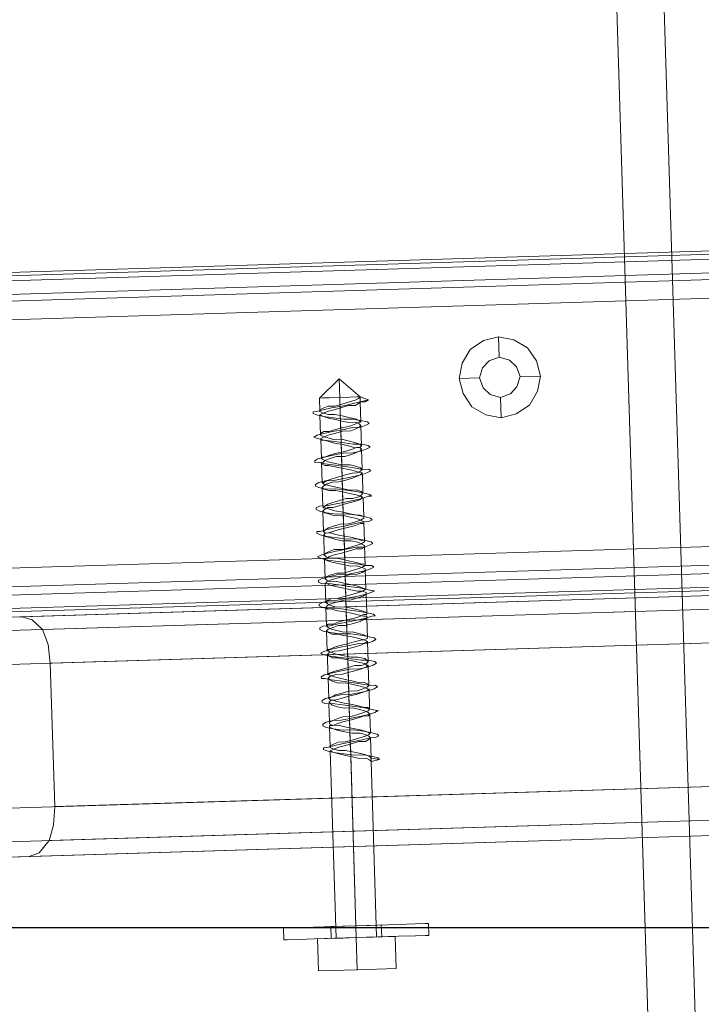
# Model space of a CAD drawing. Extents: x 147111805 to 147230536, y 410950310 to 411028142.
# Tile 31 of 85: x 147160749 to 147160834, y 410975801 to 410975924. Entities that reach past the tile are written whole.
import ezdxf

# ---------------------------------------------------------------- set-up
doc = ezdxf.new("R2010")
doc.units = 0
doc.header["$LTSCALE"] = 100
doc.layers.add('T--A9041--_VERHARDINGEN_Tegels', color=9, linetype='Continuous', transparency=0.3)
doc.layers.add('T--L9071--_TERREINMEUBILAIR_Stoelen', color=1, linetype='Continuous')

# ---------------------------------------------------------------- blocks, each defined once
blk = doc.blocks.new('Picknicktafel 180x160cm')
at = {"layer": 'T--L9071--_TERREINMEUBILAIR_Stoelen', "lineweight": 0}
for p, q in [((1583.63, 1589.12), (1583.63, 0)), ((1601.57, 0), (1601.57, 1589.12)), ((1579.41, 1588.06), (1579.41, 1.06)), ((1605.79, 1588.06), (1605.79, 1.06)), ((1577.51, 3.59), (1577.51, 1585.53)), ((1577.51, 1585.53), (1577.51, 1540.57)), ((1607.48, 1585.53), (1607.48, 1540.57)), ((1607.48, 1585.53), (1607.48, 3.59)), ((1607.48, 1311.32), (1607.48, 1578.77)), ((1607.48, 1578.77), (1607.48, 1311.32)), ((1608.54, 1578.77), (1608.54, 1311.32)), ((1611.28, 1578.77), (1611.28, 1311.32)), ((1613.6, 1311.32), (1613.6, 1578.77)), ((1644.63, 1578.77), (1644.63, 1311.32)), ((1644.63, 1578.77), (1644.63, 1311.32)), ((1647.8, 1578.77), (1647.8, 1311.32)), ((1650.12, 1578.77), (1650.12, 1311.32)), ((1650.55, 1311.32), (1650.55, 1578.77)), ((1607.48, 1329.26), (1607.48, 1560.83)), ((1608.12, 1560.83), (1608.12, 1329.26)), ((1610.23, 1560.83), (1610.23, 1329.26)), ((1613.6, 1329.26), (1613.6, 1560.83)), ((1613.6, 1560.83), (1613.6, 1329.26)), ((1644.63, 1329.26), (1644.63, 1560.83)), ((1646.96, 1560.83), (1646.96, 1329.26)), ((1649.49, 1560.83), (1649.49, 1329.26)), ((1650.55, 1329.26), (1650.55, 1560.83)), ((1650.55, 1560.83), (1650.55, 1329.26)), ((1577.51, 1540.57), (1577.51, 48.55)), ((1577.93, 1539.3), (1577.51, 1540.57)), ((1607.48, 1540.57), (1607.06, 1539.3)), ((1607.48, 1540.57), (1607.48, 48.55)), ((1579.41, 1538.03), (1577.93, 1539.3)), ((1607.06, 1539.3), (1605.79, 1538.03)), ((1581.31, 1537.4), (1579.41, 1538.03)), ((1579.41, 1538.03), (1579.41, 51.08)), ((1583.63, 1537.19), (1581.31, 1537.4)), ((1583.63, 1537.19), (1583.63, 52.14)), ((1601.57, 1537.19), (1583.63, 1537.19)), ((1603.89, 1537.4), (1601.57, 1537.19)), ((1601.57, 1537.19), (1601.57, 52.14)), ((1605.79, 1538.03), (1603.89, 1537.4)), ((1605.79, 1538.03), (1605.79, 51.08)), ((1566.11, 1508.69), (1566.11, 1509.11)), ((1566.11, 1509.11), (1566.11, 1508.69)), ((1567.59, 1509.11), (1566.11, 1509.11)), ((1567.59, 1508.69), (1567.59, 1509.11)), ((1567.59, 1509.11), (1567.59, 1508.69)), ((1566.11, 1507.21), (1566.11, 1508.69)), ((1566.11, 1508.69), (1566.11, 1507.21)), ((1567.59, 1507.21), (1567.59, 1508.69)), ((1567.59, 1508.69), (1567.59, 1507.21)), ((1566.11, 1505.31), (1566.11, 1507.21)), ((1566.11, 1507.21), (1566.11, 1505.31)), ((1567.59, 1505.31), (1567.59, 1507.21)), ((1567.59, 1507.21), (1567.59, 1505.31)), ((1566.11, 1502.78), (1566.11, 1505.31)), ((1566.11, 1505.31), (1566.11, 1502.78)), ((1567.59, 1502.78), (1567.59, 1505.31)), ((1567.59, 1505.31), (1567.59, 1502.78)), ((1562.1, 1500.04), (1562.1, 1504.89)), ((1566.11, 1504.89), (1562.1, 1504.89)), ((1562.1, 1504.89), (1562.1, 1500.04)), ((1566.11, 1504.89), (1562.1, 1504.89)), ((1566.11, 1500.04), (1566.11, 1504.89)), ((1566.11, 1504.89), (1566.11, 1500.04)), ((1566.11, 1502.78), (1566.11, 1503.2)), ((1566.11, 1503.2), (1566.11, 1502.78)), ((1567.59, 1503.2), (1566.11, 1503.2)), ((1566.11, 1500.04), (1566.11, 1502.78)), ((1566.11, 1502.78), (1566.11, 1500.04)), ((1566.11, 1501.72), (1566.11, 1502.78)), ((1566.11, 1502.78), (1566.11, 1501.72)), ((1566.11, 1502.57), (1566.11, 1502.15)), ((1566.11, 1502.15), (1566.11, 1502.57)), ((1566.11, 1502.57), (1566.11, 1502.57)), ((1566.11, 1502.57), (1589.54, 1502.57)), ((1567.59, 1503.2), (1567.59, 1502.78)), ((1567.59, 1502.78), (1567.59, 1503.2)), ((1567.59, 1503.2), (1567.59, 1503.2)), ((1567.59, 1502.78), (1567.59, 1501.72)), ((1567.59, 1501.72), (1567.59, 1502.78)), ((1567.59, 1500.04), (1567.59, 1502.78)), ((1567.59, 1502.78), (1567.59, 1500.04)), ((1589.54, 1502.99), (1589.33, 1502.15)), ((1589.54, 1502.57), (1589.33, 1502.15)), ((1589.75, 1503.41), (1589.54, 1502.99)), ((1589.75, 1502.15), (1589.54, 1502.57)), ((1589.96, 1503.41), (1589.75, 1503.41)), ((1589.75, 1502.15), (1589.96, 1502.57)), ((1589.96, 1502.99), (1589.96, 1503.41)), ((1590.17, 1502.15), (1589.96, 1502.99)), ((1589.96, 1502.57), (1590.17, 1502.57)), ((1590.17, 1502.57), (1590.38, 1502.15)), ((1590.17, 1502.57), (1592.49, 1502.57)), ((1592.49, 1502.99), (1592.28, 1502.15)), ((1592.49, 1502.57), (1592.28, 1502.15)), ((1592.71, 1503.41), (1592.49, 1502.99)), ((1592.71, 1502.57), (1592.49, 1502.57)), ((1592.92, 1503.41), (1592.71, 1503.41)), ((1592.71, 1502.15), (1592.71, 1502.57)), ((1592.71, 1502.15), (1592.92, 1502.57)), ((1593.13, 1502.99), (1592.92, 1503.41)), ((1592.92, 1502.57), (1593.13, 1502.57)), ((1593.34, 1502.15), (1593.13, 1502.99)), ((1593.13, 1502.57), (1593.34, 1502.15)), ((1593.13, 1502.57), (1595.45, 1502.57)), ((1595.66, 1503.41), (1595.45, 1502.99)), ((1595.45, 1502.99), (1595.45, 1502.15)), ((1595.66, 1502.57), (1595.45, 1502.36)), ((1595.87, 1503.41), (1595.66, 1503.41)), ((1595.87, 1502.15), (1595.66, 1502.57)), ((1596.08, 1502.99), (1595.87, 1503.41)), ((1595.87, 1502.36), (1596.08, 1502.57)), ((1596.29, 1502.15), (1596.08, 1502.99)), ((1596.08, 1502.57), (1596.29, 1502.15)), ((1596.08, 1502.57), (1598.62, 1502.57)), ((1598.62, 1502.99), (1598.41, 1502.15)), ((1598.62, 1502.57), (1598.41, 1502.36)), ((1598.83, 1503.41), (1598.62, 1503.41)), ((1598.62, 1503.41), (1598.62, 1502.99)), ((1598.83, 1502.36), (1598.62, 1502.57)), ((1599.04, 1502.99), (1598.83, 1503.41)), ((1599.25, 1502.15), (1599.04, 1502.99)), ((1599.04, 1502.36), (1599.04, 1502.57)), ((1599.04, 1502.57), (1599.25, 1502.36)), ((1599.04, 1502.57), (1601.57, 1502.57)), ((1601.57, 1502.99), (1601.36, 1502.15)), ((1601.57, 1502.57), (1601.36, 1502.36)), ((1601.78, 1503.41), (1601.57, 1502.99)), ((1601.78, 1502.36), (1601.57, 1502.57)), ((1601.99, 1502.99), (1601.78, 1503.41)), ((1602.2, 1502.15), (1601.99, 1502.99)), ((1601.99, 1502.36), (1602.2, 1502.57)), ((1601.99, 1502.57), (1604.53, 1502.57)), ((1602.2, 1502.57), (1602.2, 1502.36)), ((1604.53, 1502.99), (1604.32, 1502.15)), ((1604.53, 1502.57), (1604.32, 1502.36)), ((1604.74, 1503.41), (1604.53, 1502.99)), ((1604.74, 1502.36), (1604.53, 1502.57)), ((1604.95, 1503.41), (1604.74, 1503.41)), ((1605.16, 1502.99), (1604.95, 1503.41)), ((1604.95, 1502.36), (1605.16, 1502.57)), ((1605.16, 1502.15), (1605.16, 1502.99)), ((1605.16, 1502.57), (1605.37, 1502.36)), ((1605.16, 1502.57), (1607.48, 1502.57)), ((1607.48, 1502.99), (1607.27, 1502.15)), ((1607.48, 1502.57), (1607.27, 1502.36)), ((1607.69, 1503.41), (1607.48, 1502.99)), ((1607.69, 1502.36), (1607.48, 1502.57)), ((1607.9, 1503.41), (1607.69, 1503.41)), ((1608.12, 1502.99), (1607.9, 1503.41)), ((1607.9, 1502.36), (1608.12, 1502.57)), ((1608.33, 1502.15), (1608.12, 1502.99)), ((1608.12, 1502.57), (1608.33, 1502.36)), ((1608.12, 1502.57), (1610.44, 1502.57)), ((1610.65, 1503.41), (1610.44, 1502.99)), ((1610.44, 1502.99), (1610.44, 1502.15)), ((1610.65, 1502.36), (1610.44, 1502.57)), ((1610.44, 1502.57), (1610.44, 1502.36)), ((1610.86, 1503.41), (1610.65, 1503.41)), ((1611.07, 1502.99), (1610.86, 1503.41)), ((1610.86, 1502.36), (1611.07, 1502.57)), ((1611.28, 1502.15), (1611.07, 1502.99)), ((1611.07, 1502.57), (1611.28, 1502.36)), ((1611.07, 1502.57), (1613.6, 1502.57)), ((1613.6, 1502.99), (1613.39, 1502.15)), ((1613.6, 1502.57), (1613.39, 1502.36)), ((1613.81, 1503.41), (1613.6, 1502.99)), ((1613.6, 1502.36), (1613.6, 1502.57)), ((1614.03, 1502.99), (1613.81, 1503.41)), ((1613.81, 1502.36), (1614.03, 1502.57)), ((1614.24, 1502.15), (1614.03, 1502.99)), ((1614.03, 1502.57), (1614.24, 1502.36)), ((1614.03, 1502.57), (1616.56, 1502.57)), ((1616.56, 1502.99), (1616.35, 1502.15)), ((1616.56, 1502.57), (1616.35, 1502.36)), ((1616.77, 1503.41), (1616.56, 1502.99)), ((1616.77, 1502.36), (1616.56, 1502.57)), ((1616.98, 1503.41), (1616.77, 1503.41)), ((1616.77, 1502.36), (1616.98, 1502.57)), ((1616.98, 1502.99), (1616.98, 1503.41)), ((1617.19, 1502.15), (1616.98, 1502.99)), ((1616.98, 1502.57), (1617.19, 1502.36)), ((1616.98, 1502.57), (1619.51, 1502.57)), ((1619.51, 1502.99), (1619.3, 1502.15)), ((1619.51, 1502.57), (1619.3, 1502.36)), ((1619.73, 1503.41), (1619.51, 1502.99)), ((1619.73, 1502.36), (1619.51, 1502.57)), ((1619.94, 1503.41), (1619.73, 1503.41)), ((1620.15, 1502.99), (1619.94, 1503.41)), ((1619.94, 1502.36), (1619.94, 1502.57)), ((1619.94, 1502.57), (1620.15, 1502.36)), ((1620.15, 1502.15), (1620.15, 1502.99)), ((1620.15, 1502.57), (1622.47, 1502.57)), ((1622.47, 1502.99), (1622.26, 1502.15)), ((1622.47, 1502.57), (1622.26, 1502.36)), ((1622.68, 1503.41), (1622.47, 1502.99)), ((1622.68, 1502.36), (1622.47, 1502.57)), ((1622.89, 1503.41), (1622.68, 1503.41)), ((1623.1, 1502.99), (1622.89, 1503.41)), ((1622.89, 1502.36), (1623.1, 1502.57)), ((1623.31, 1502.15), (1623.1, 1502.99)), ((1623.1, 1502.57), (1623.1, 1502.36)), ((1623.1, 1502.57), (1625.64, 1502.57)), ((1625.43, 1502.57), (1625.21, 1502.15)), ((1625.64, 1502.99), (1625.43, 1502.15)), ((1625.64, 1502.36), (1625.43, 1502.57)), ((1625.85, 1503.41), (1625.64, 1503.41)), ((1625.64, 1503.41), (1625.64, 1502.99)), ((1626.06, 1502.99), (1625.85, 1503.41)), ((1625.85, 1502.15), (1626.06, 1502.57)), ((1626.27, 1502.15), (1626.06, 1502.99)), ((1626.06, 1502.57), (1626.27, 1502.36)), ((1626.06, 1502.57), (1628.59, 1502.57)), ((1628.59, 1502.99), (1628.38, 1502.15)), ((1628.59, 1502.57), (1628.38, 1502.57)), ((1628.38, 1502.57), (1628.38, 1502.15)), ((1628.8, 1503.41), (1628.59, 1502.99)), ((1628.8, 1502.15), (1628.59, 1502.57)), ((1629.01, 1502.99), (1628.8, 1503.41)), ((1628.8, 1502.15), (1629.01, 1502.57)), ((1629.22, 1502.15), (1629.01, 1502.99)), ((1629.01, 1502.57), (1629.22, 1502.57)), ((1629.01, 1502.57), (1631.55, 1502.57)), ((1629.22, 1502.57), (1629.44, 1502.15)), ((1631.55, 1502.99), (1631.34, 1502.15)), ((1631.55, 1502.57), (1631.34, 1502.15)), ((1631.76, 1503.41), (1631.55, 1502.99)), ((1631.76, 1502.15), (1631.55, 1502.57)), ((1631.97, 1503.41), (1631.76, 1503.41)), ((1631.76, 1502.15), (1631.97, 1502.57)), ((1631.97, 1502.99), (1631.97, 1503.41)), ((1632.18, 1502.15), (1631.97, 1502.99)), ((1631.97, 1502.57), (1632.18, 1502.57)), ((1631.97, 1502.57), (1633.66, 1502.57)), ((1632.18, 1502.57), (1632.39, 1502.15)), ((1633.66, 1502.57), (1633.66, 1502.15)), ((1633.66, 1502.15), (1633.66, 1502.57)), ((1633.66, 1502.57), (1633.66, 1502.57)), ((1635.98, 1500.04), (1633.66, 1502.57)), ((1566.11, 1502.15), (1566.11, 1501.3)), ((1566.11, 1501.3), (1566.11, 1502.15)), ((1566.11, 1500.04), (1566.11, 1501.72)), ((1566.11, 1501.72), (1566.11, 1500.04)), ((1567.59, 1501.72), (1567.59, 1500.04)), ((1567.59, 1500.04), (1567.59, 1501.72)), ((1589.12, 1501.51), (1588.91, 1500.67)), ((1589.33, 1502.15), (1589.12, 1500.88)), ((1589.33, 1502.15), (1589.12, 1501.51)), ((1589.54, 1501.51), (1589.75, 1502.15)), ((1589.54, 1500.67), (1589.54, 1501.51)), ((1589.96, 1501.51), (1589.75, 1502.15)), ((1590.17, 1500.67), (1589.96, 1501.51)), ((1590.38, 1501.09), (1590.17, 1502.15)), ((1590.38, 1502.15), (1590.59, 1501.51)), ((1590.59, 1501.51), (1590.59, 1500.67)), ((1592.07, 1501.51), (1591.86, 1500.67)), ((1592.28, 1502.15), (1592.07, 1500.88)), ((1592.28, 1502.15), (1592.07, 1501.51)), ((1592.49, 1500.67), (1592.71, 1501.51)), ((1592.92, 1501.51), (1592.71, 1502.15)), ((1592.71, 1501.51), (1592.71, 1502.15)), ((1593.13, 1500.88), (1592.92, 1501.51)), ((1593.34, 1501.09), (1593.34, 1502.15)), ((1593.34, 1502.15), (1593.55, 1501.51)), ((1593.55, 1501.51), (1593.76, 1500.88)), ((1595.03, 1501.51), (1594.82, 1500.67)), ((1595.24, 1502.15), (1595.03, 1501.51)), ((1595.45, 1502.36), (1595.24, 1502.15)), ((1595.45, 1502.15), (1595.24, 1500.88)), ((1595.45, 1500.67), (1595.66, 1501.51)), ((1595.66, 1501.51), (1595.87, 1502.15)), ((1595.87, 1502.15), (1595.87, 1502.36)), ((1595.87, 1501.72), (1595.87, 1502.15)), ((1596.08, 1500.88), (1595.87, 1501.72)), ((1596.51, 1501.09), (1596.29, 1502.15)), ((1596.29, 1502.15), (1596.51, 1501.72)), ((1596.51, 1501.72), (1596.72, 1500.88)), ((1598.19, 1501.94), (1597.98, 1501.3)), ((1598.41, 1502.36), (1598.19, 1501.94)), ((1598.41, 1502.15), (1598.19, 1500.88)), ((1598.62, 1501.3), (1598.83, 1501.94)), ((1599.04, 1501.72), (1598.83, 1502.36)), ((1598.83, 1501.94), (1599.04, 1502.36)), ((1599.04, 1500.88), (1599.04, 1501.72)), ((1599.25, 1502.36), (1599.46, 1501.72)), ((1599.46, 1501.09), (1599.25, 1502.15)), ((1599.46, 1501.72), (1599.67, 1500.88)), ((1601.36, 1502.36), (1601.15, 1501.94)), ((1601.36, 1502.15), (1601.15, 1500.88)), ((1601.15, 1501.94), (1601.15, 1501.3)), ((1601.57, 1501.3), (1601.78, 1501.94)), ((1601.99, 1501.72), (1601.78, 1502.36)), ((1601.78, 1501.94), (1601.99, 1502.36)), ((1601.99, 1501.09), (1601.99, 1501.72)), ((1602.2, 1502.36), (1602.42, 1501.72)), ((1602.42, 1501.09), (1602.2, 1502.15)), ((1602.42, 1501.72), (1602.63, 1501.09)), ((1604.32, 1502.36), (1604.1, 1501.94)), ((1604.32, 1502.15), (1604.1, 1500.88)), ((1604.1, 1501.94), (1604.1, 1501.3)), ((1604.53, 1501.3), (1604.74, 1501.94)), ((1604.95, 1501.72), (1604.74, 1502.36)), ((1604.74, 1501.94), (1604.95, 1502.36)), ((1605.16, 1501.09), (1604.95, 1501.72)), ((1605.37, 1501.09), (1605.16, 1502.15)), ((1605.37, 1502.36), (1605.37, 1501.72)), ((1605.37, 1501.72), (1605.58, 1501.09)), ((1607.27, 1501.94), (1607.06, 1501.3)), ((1607.27, 1502.36), (1607.27, 1501.94)), ((1607.27, 1502.15), (1607.27, 1500.88)), ((1607.48, 1501.3), (1607.69, 1501.94)), ((1607.9, 1501.94), (1607.69, 1502.36)), ((1607.69, 1501.94), (1607.9, 1502.36)), ((1608.12, 1501.09), (1607.9, 1501.94)), ((1608.33, 1502.36), (1608.54, 1501.94)), ((1608.33, 1501.09), (1608.33, 1502.15)), ((1608.54, 1501.94), (1608.54, 1501.09)), ((1610.23, 1501.94), (1610.02, 1501.09)), ((1610.44, 1502.36), (1610.23, 1501.94)), ((1610.44, 1502.15), (1610.23, 1500.88)), ((1610.86, 1501.94), (1610.65, 1502.36)), ((1610.65, 1501.94), (1610.86, 1502.36)), ((1610.65, 1501.09), (1610.65, 1501.94)), ((1611.07, 1501.09), (1610.86, 1501.94)), ((1611.28, 1502.36), (1611.49, 1501.94)), ((1611.49, 1501.09), (1611.28, 1502.15)), ((1611.49, 1501.94), (1611.7, 1501.09)), ((1613.18, 1501.94), (1612.97, 1501.09)), ((1613.39, 1502.36), (1613.18, 1501.94)), ((1613.39, 1502.15), (1613.18, 1500.88)), ((1613.81, 1501.94), (1613.6, 1502.36)), ((1613.6, 1501.94), (1613.81, 1502.36)), ((1613.6, 1501.09), (1613.6, 1501.94)), ((1614.03, 1501.3), (1613.81, 1501.94)), ((1614.24, 1502.36), (1614.45, 1501.94)), ((1614.45, 1501.09), (1614.24, 1502.15)), ((1614.45, 1501.94), (1614.66, 1501.3)), ((1616.14, 1501.72), (1615.93, 1501.09)), ((1616.35, 1502.36), (1616.14, 1501.72)), ((1616.35, 1502.15), (1616.14, 1500.88)), ((1616.56, 1501.09), (1616.77, 1501.72)), ((1616.77, 1501.94), (1616.77, 1502.36)), ((1616.77, 1501.72), (1616.77, 1502.36)), ((1616.98, 1501.3), (1616.77, 1501.94)), ((1617.19, 1502.36), (1617.4, 1501.94)), ((1617.4, 1501.09), (1617.19, 1502.15)), ((1617.4, 1501.94), (1617.61, 1501.3)), ((1619.09, 1501.72), (1618.88, 1501.09)), ((1619.3, 1502.36), (1619.09, 1501.72)), ((1619.3, 1502.15), (1619.09, 1500.88)), ((1619.51, 1501.09), (1619.73, 1501.72)), ((1619.94, 1501.94), (1619.73, 1502.36)), ((1619.73, 1501.72), (1619.94, 1502.36)), ((1619.94, 1501.3), (1619.94, 1501.94)), ((1620.15, 1502.36), (1620.36, 1501.94)), ((1620.36, 1501.09), (1620.15, 1502.15)), ((1620.36, 1501.94), (1620.57, 1501.3)), ((1622.26, 1502.36), (1622.05, 1501.72)), ((1622.05, 1501.72), (1622.05, 1500.88)), ((1622.26, 1502.15), (1622.26, 1500.88)), ((1622.47, 1500.88), (1622.68, 1501.72)), ((1622.89, 1501.94), (1622.68, 1502.36)), ((1622.68, 1501.72), (1622.89, 1502.36)), ((1623.1, 1501.3), (1622.89, 1501.94)), ((1623.1, 1502.36), (1623.31, 1501.94)), ((1623.31, 1501.09), (1623.31, 1502.15)), ((1623.31, 1501.94), (1623.53, 1501.3)), ((1625.21, 1501.72), (1625, 1500.88)), ((1625.43, 1502.15), (1625.21, 1500.88)), ((1625.21, 1502.15), (1625.21, 1501.72)), ((1625.43, 1500.88), (1625.64, 1501.72)), ((1625.85, 1502.15), (1625.64, 1502.36)), ((1625.64, 1501.72), (1625.85, 1502.15)), ((1626.06, 1501.51), (1625.85, 1502.15)), ((1626.27, 1500.67), (1626.06, 1501.51)), ((1626.27, 1502.36), (1626.27, 1502.15)), ((1626.48, 1501.09), (1626.27, 1502.15)), ((1626.27, 1502.15), (1626.48, 1501.51)), ((1626.48, 1501.51), (1626.69, 1500.67)), ((1628.17, 1501.51), (1627.96, 1500.88)), ((1628.38, 1502.15), (1628.17, 1500.88)), ((1628.38, 1502.15), (1628.17, 1501.51)), ((1628.38, 1500.88), (1628.59, 1501.51)), ((1628.59, 1501.51), (1628.8, 1502.15)), ((1629.01, 1501.51), (1628.8, 1502.15)), ((1629.22, 1500.67), (1629.01, 1501.51)), ((1629.44, 1501.09), (1629.22, 1502.15)), ((1629.44, 1502.15), (1629.44, 1501.51)), ((1629.44, 1501.51), (1629.65, 1500.67)), ((1631.12, 1501.51), (1630.91, 1500.67)), ((1631.34, 1502.15), (1631.12, 1500.88)), ((1631.34, 1502.15), (1631.12, 1501.51)), ((1631.55, 1501.51), (1631.76, 1502.15)), ((1631.55, 1500.67), (1631.55, 1501.51)), ((1631.97, 1501.51), (1631.76, 1502.15)), ((1632.18, 1500.67), (1631.97, 1501.51)), ((1632.39, 1501.09), (1632.18, 1502.15)), ((1632.39, 1502.15), (1632.6, 1501.51)), ((1632.6, 1501.51), (1632.6, 1500.67)), ((1633.66, 1502.15), (1633.66, 1501.3)), ((1633.66, 1501.3), (1633.66, 1502.15)), ((1566.11, 1501.3), (1566.11, 1500.04)), ((1566.11, 1500.04), (1566.11, 1501.3)), ((1588.91, 1500.67), (1588.69, 1499.82)), ((1589.12, 1500.88), (1588.91, 1499.61)), ((1589.33, 1499.82), (1589.54, 1500.67)), ((1590.38, 1499.82), (1590.17, 1500.67)), ((1590.59, 1499.82), (1590.38, 1501.09)), ((1590.59, 1500.67), (1590.81, 1499.82)), ((1591.86, 1500.67), (1591.65, 1499.82)), ((1592.07, 1500.88), (1592.07, 1499.61)), ((1592.28, 1499.82), (1592.49, 1500.67)), ((1593.34, 1499.82), (1593.13, 1500.88)), ((1593.55, 1499.82), (1593.34, 1501.09)), ((1593.76, 1500.88), (1593.76, 1499.82)), ((1594.82, 1500.67), (1594.82, 1499.61)), ((1595.24, 1500.88), (1595.03, 1499.61)), ((1595.24, 1499.61), (1595.45, 1500.67)), ((1596.29, 1500.04), (1596.08, 1500.88)), ((1596.51, 1499.82), (1596.51, 1501.09)), ((1596.72, 1500.88), (1596.93, 1500.04)), ((1597.98, 1500.46), (1597.77, 1499.61)), ((1597.98, 1501.3), (1597.98, 1500.46)), ((1598.19, 1500.88), (1597.98, 1499.61)), ((1598.19, 1499.61), (1598.41, 1500.46)), ((1598.41, 1500.46), (1598.62, 1501.3)), ((1599.25, 1500.04), (1599.04, 1500.88)), ((1599.67, 1499.82), (1599.46, 1501.09)), ((1599.67, 1500.88), (1599.88, 1500.04)), ((1600.94, 1500.46), (1600.73, 1499.61)), ((1601.15, 1501.3), (1600.94, 1500.46)), ((1601.15, 1500.88), (1600.94, 1499.61)), ((1601.15, 1499.61), (1601.36, 1500.46)), ((1601.36, 1500.46), (1601.57, 1501.3)), ((1602.2, 1500.04), (1601.99, 1501.09)), ((1602.63, 1499.82), (1602.42, 1501.09)), ((1602.63, 1501.09), (1602.84, 1500.04)), ((1603.89, 1500.46), (1603.68, 1499.4)), ((1604.1, 1501.3), (1603.89, 1500.46)), ((1604.1, 1500.88), (1604.1, 1499.61)), ((1604.32, 1500.46), (1604.53, 1501.3)), ((1604.32, 1499.4), (1604.32, 1500.46)), ((1605.16, 1500.25), (1605.16, 1501.09)), ((1605.37, 1499.19), (1605.16, 1500.25)), ((1605.58, 1499.82), (1605.37, 1501.09)), ((1605.58, 1501.09), (1605.79, 1500.25)), ((1605.79, 1500.25), (1606, 1499.19)), ((1606.85, 1500.25), (1606.64, 1499.4)), ((1607.06, 1501.3), (1606.85, 1500.25)), ((1607.27, 1500.88), (1607.06, 1499.61)), ((1607.27, 1499.4), (1607.48, 1500.25)), ((1607.48, 1500.25), (1607.48, 1501.3)), ((1608.33, 1500.25), (1608.12, 1501.09)), ((1608.54, 1499.82), (1608.33, 1501.09)), ((1608.33, 1499.4), (1608.33, 1500.25)), ((1608.54, 1501.09), (1608.75, 1500.25)), ((1608.75, 1500.25), (1608.96, 1499.4)), ((1609.8, 1500.25), (1609.59, 1499.4)), ((1610.02, 1501.09), (1609.8, 1500.25)), ((1610.23, 1500.88), (1610.02, 1499.61)), ((1610.23, 1499.4), (1610.44, 1500.25)), ((1610.44, 1500.25), (1610.65, 1501.09)), ((1611.28, 1500.25), (1611.07, 1501.09)), ((1611.49, 1499.4), (1611.28, 1500.25)), ((1611.49, 1499.82), (1611.49, 1501.09)), ((1611.7, 1501.09), (1611.7, 1500.25)), ((1611.7, 1500.25), (1611.92, 1499.4)), ((1612.76, 1500.25), (1612.55, 1499.4)), ((1612.97, 1501.09), (1612.76, 1500.25)), ((1613.18, 1500.88), (1612.97, 1499.61)), ((1613.18, 1499.4), (1613.39, 1500.25)), ((1613.39, 1500.25), (1613.6, 1501.09)), ((1614.24, 1500.25), (1614.03, 1501.3)), ((1614.45, 1499.4), (1614.24, 1500.25)), ((1614.66, 1499.82), (1614.45, 1501.09)), ((1614.66, 1501.3), (1614.66, 1500.25)), ((1614.66, 1500.25), (1614.87, 1499.4)), ((1615.93, 1501.09), (1615.71, 1500.25)), ((1615.71, 1500.25), (1615.71, 1499.19)), ((1616.14, 1500.88), (1615.93, 1499.61)), ((1616.14, 1499.19), (1616.35, 1500.25)), ((1616.35, 1500.25), (1616.56, 1501.09)), ((1617.19, 1500.46), (1616.98, 1501.3)), ((1617.4, 1499.4), (1617.19, 1500.46)), ((1617.61, 1499.82), (1617.4, 1501.09)), ((1617.61, 1501.3), (1617.83, 1500.46)), ((1617.83, 1500.46), (1617.83, 1499.4)), ((1618.88, 1501.09), (1618.88, 1500.04)), ((1619.09, 1500.88), (1619.09, 1499.61)), ((1619.3, 1500.04), (1619.51, 1501.09)), ((1620.15, 1500.46), (1619.94, 1501.3)), ((1620.36, 1499.61), (1620.15, 1500.46)), ((1620.57, 1499.82), (1620.36, 1501.09)), ((1620.57, 1501.3), (1620.78, 1500.46)), ((1620.78, 1500.46), (1620.99, 1499.61)), ((1622.05, 1500.88), (1621.84, 1500.04)), ((1622.26, 1500.88), (1622.05, 1499.61)), ((1622.26, 1500.04), (1622.47, 1500.88)), ((1623.1, 1500.46), (1623.1, 1501.3)), ((1623.31, 1499.61), (1623.1, 1500.46)), ((1623.53, 1499.82), (1623.31, 1501.09)), ((1623.53, 1501.3), (1623.74, 1500.46)), ((1623.74, 1500.46), (1623.95, 1499.61)), ((1625, 1500.88), (1624.79, 1500.04)), ((1625.21, 1500.88), (1625, 1499.61)), ((1625.21, 1500.04), (1625.43, 1500.88)), ((1626.27, 1499.61), (1626.27, 1500.67)), ((1626.69, 1499.82), (1626.48, 1501.09)), ((1626.69, 1500.67), (1626.9, 1499.61)), ((1627.96, 1500.88), (1627.75, 1499.82)), ((1628.17, 1500.88), (1627.96, 1499.61)), ((1628.38, 1499.82), (1628.38, 1500.88)), ((1629.44, 1499.82), (1629.22, 1500.67)), ((1629.65, 1499.61), (1629.44, 1501.09)), ((1629.65, 1500.67), (1629.86, 1499.82)), ((1630.91, 1500.67), (1630.7, 1499.82)), ((1631.12, 1500.88), (1630.91, 1499.61)), ((1631.34, 1499.82), (1631.55, 1500.67)), ((1632.39, 1499.82), (1632.18, 1500.67)), ((1632.6, 1499.61), (1632.39, 1501.09)), ((1632.6, 1500.67), (1632.81, 1499.82)), ((1633.66, 1501.3), (1633.66, 1500.04)), ((1633.66, 1500.04), (1633.66, 1501.3)), ((1562.1, 1495.18), (1562.1, 1500.04)), ((1566.11, 1500.04), (1562.1, 1500.04)), ((1562.1, 1500.04), (1562.1, 1495.18)), ((1566.11, 1500.04), (1562.1, 1500.04)), ((1566.11, 1500.04), (1566.11, 1498.77)), ((1566.11, 1498.77), (1566.11, 1500.04)), ((1566.11, 1500.04), (1566.11, 1495.18)), ((1566.11, 1495.18), (1566.11, 1500.04)), ((1566.11, 1500.04), (1566.11, 1500.04)), ((1566.11, 1500.04), (1588.69, 1500.04)), ((1566.11, 1500.04), (1590.38, 1500.04)), ((1566.11, 1497.29), (1566.11, 1500.04)), ((1566.11, 1500.04), (1566.11, 1497.29)), ((1566.11, 1498.35), (1566.11, 1500.04)), ((1566.11, 1500.04), (1566.11, 1498.35)), ((1567.59, 1500.04), (1566.11, 1500.04)), ((1567.59, 1500.04), (1566.11, 1500.04)), ((1567.59, 1500.04), (1566.11, 1500.04)), ((1567.59, 1500.04), (1566.11, 1500.04)), ((1567.59, 1500.04), (1567.59, 1498.35)), ((1567.59, 1498.35), (1567.59, 1500.04)), ((1567.59, 1497.29), (1567.59, 1500.04)), ((1567.59, 1500.04), (1567.59, 1497.29)), ((1588.69, 1499.82), (1588.48, 1498.98)), ((1588.48, 1498.98), (1588.48, 1498.14)), ((1588.91, 1499.61), (1588.91, 1498.35)), ((1588.91, 1498.14), (1589.12, 1498.98)), ((1589.12, 1498.98), (1589.33, 1499.82)), ((1589.33, 1500.04), (1591.86, 1500.04)), ((1590.59, 1498.98), (1590.38, 1499.82)), ((1590.81, 1498.56), (1590.59, 1499.82)), ((1590.59, 1498.14), (1590.59, 1498.98)), ((1590.81, 1500.04), (1593.34, 1500.04)), ((1590.81, 1499.82), (1591.02, 1498.98)), ((1591.02, 1498.98), (1591.23, 1498.14)), ((1591.65, 1499.82), (1591.65, 1498.77)), ((1592.07, 1499.61), (1591.86, 1498.35)), ((1592.07, 1498.77), (1592.28, 1499.82)), ((1592.28, 1500.04), (1594.82, 1500.04)), ((1593.55, 1498.98), (1593.34, 1499.82)), ((1593.76, 1498.56), (1593.55, 1499.82)), ((1593.76, 1498.35), (1593.55, 1498.98)), ((1593.76, 1500.04), (1596.29, 1500.04)), ((1593.76, 1499.82), (1593.97, 1498.98)), ((1593.97, 1498.98), (1594.18, 1498.35)), ((1594.82, 1499.61), (1594.61, 1498.77)), ((1595.03, 1499.61), (1594.82, 1498.35)), ((1595.03, 1498.77), (1595.24, 1499.61)), ((1595.24, 1500.04), (1597.77, 1500.04)), ((1596.51, 1498.98), (1596.29, 1500.04)), ((1596.72, 1498.56), (1596.51, 1499.82)), ((1596.72, 1498.35), (1596.51, 1498.98)), ((1596.93, 1500.04), (1596.93, 1498.98)), ((1596.93, 1500.04), (1599.25, 1500.04)), ((1596.93, 1498.98), (1597.14, 1498.35)), ((1597.77, 1499.61), (1597.56, 1498.77)), ((1597.98, 1499.61), (1597.77, 1498.35)), ((1597.98, 1498.77), (1598.19, 1499.61)), ((1598.41, 1500.04), (1600.73, 1500.04)), ((1599.46, 1499.19), (1599.25, 1500.04)), ((1599.67, 1498.35), (1599.46, 1499.19)), ((1599.67, 1498.56), (1599.67, 1499.82)), ((1599.88, 1500.04), (1600.09, 1499.19)), ((1599.88, 1500.04), (1602.2, 1500.04)), ((1600.09, 1499.19), (1600.09, 1498.35)), ((1600.73, 1499.61), (1600.52, 1498.77)), ((1600.94, 1499.61), (1600.73, 1498.35)), ((1601.15, 1498.77), (1601.15, 1499.61)), ((1601.36, 1500.04), (1603.68, 1500.04)), ((1602.42, 1499.19), (1602.2, 1500.04)), ((1602.63, 1498.35), (1602.42, 1499.19)), ((1602.84, 1498.56), (1602.63, 1499.82)), ((1602.84, 1500.04), (1603.05, 1499.19)), ((1602.84, 1500.04), (1605.37, 1500.04)), ((1603.05, 1499.19), (1603.26, 1498.35)), ((1603.68, 1499.4), (1603.47, 1498.56)), ((1604.1, 1499.61), (1603.89, 1498.35)), ((1604.1, 1498.56), (1604.32, 1499.4)), ((1604.32, 1500.04), (1606.85, 1500.04)), ((1605.58, 1498.35), (1605.37, 1499.19)), ((1605.79, 1498.56), (1605.58, 1499.82)), ((1605.79, 1500.04), (1608.33, 1500.04)), ((1606, 1499.19), (1606.22, 1498.35)), ((1606.64, 1499.4), (1606.43, 1498.56)), ((1607.06, 1499.61), (1606.85, 1498.35)), ((1607.06, 1498.56), (1607.27, 1499.4)), ((1607.27, 1500.04), (1609.8, 1500.04)), ((1608.54, 1498.56), (1608.33, 1499.4)), ((1608.75, 1498.56), (1608.54, 1499.82)), ((1608.75, 1500.04), (1611.28, 1500.04)), ((1608.96, 1499.4), (1609.17, 1498.56)), ((1609.59, 1499.4), (1609.38, 1498.56)), ((1610.02, 1499.61), (1609.8, 1498.35)), ((1610.02, 1498.56), (1610.23, 1499.4)), ((1610.23, 1500.04), (1612.76, 1500.04)), ((1611.7, 1498.56), (1611.49, 1499.82)), ((1611.49, 1498.56), (1611.49, 1499.4)), ((1611.92, 1500.04), (1614.24, 1500.04)), ((1611.92, 1499.4), (1612.13, 1498.56)), ((1612.55, 1499.4), (1612.55, 1498.56)), ((1612.97, 1499.61), (1612.76, 1498.35)), ((1612.97, 1498.56), (1613.18, 1499.4)), ((1613.39, 1500.04), (1615.71, 1500.04)), ((1614.66, 1498.56), (1614.45, 1499.4)), ((1614.87, 1498.56), (1614.66, 1499.82)), ((1614.87, 1500.04), (1617.19, 1500.04)), ((1614.87, 1499.4), (1615.08, 1498.56)), ((1615.71, 1499.19), (1615.5, 1498.35)), ((1615.93, 1499.61), (1615.93, 1498.35)), ((1615.93, 1498.35), (1616.14, 1499.19)), ((1616.35, 1500.04), (1618.88, 1500.04)), ((1617.61, 1498.56), (1617.4, 1499.4)), ((1617.83, 1498.56), (1617.61, 1499.82)), ((1617.83, 1500.04), (1620.36, 1500.04)), ((1617.83, 1499.4), (1618.04, 1498.56)), ((1618.67, 1499.19), (1618.46, 1498.35)), ((1618.88, 1500.04), (1618.67, 1499.19)), ((1619.09, 1499.61), (1618.88, 1498.35)), ((1618.88, 1498.35), (1619.09, 1499.19)), ((1619.09, 1499.19), (1619.3, 1500.04)), ((1619.3, 1500.04), (1621.84, 1500.04)), ((1620.57, 1498.77), (1620.36, 1499.61)), ((1620.78, 1498.56), (1620.57, 1499.82)), ((1620.78, 1500.04), (1623.31, 1500.04)), ((1620.99, 1499.61), (1620.99, 1498.77)), ((1621.63, 1499.19), (1621.41, 1498.35)), ((1621.84, 1500.04), (1621.63, 1499.19)), ((1622.05, 1499.61), (1621.84, 1498.35)), ((1622.05, 1499.19), (1622.26, 1500.04)), ((1622.05, 1498.35), (1622.05, 1499.19)), ((1622.26, 1500.04), (1624.79, 1500.04)), ((1623.53, 1498.77), (1623.31, 1499.61)), ((1623.74, 1498.56), (1623.53, 1499.82)), ((1623.74, 1500.04), (1626.27, 1500.04)), ((1623.95, 1499.61), (1624.16, 1498.77)), ((1624.58, 1498.98), (1624.37, 1498.35)), ((1624.79, 1500.04), (1624.58, 1498.98)), ((1625, 1499.61), (1624.79, 1498.56)), ((1625, 1498.35), (1625.21, 1498.98)), ((1625.21, 1498.98), (1625.21, 1500.04)), ((1625.43, 1500.04), (1627.75, 1500.04)), ((1626.48, 1498.77), (1626.27, 1499.61)), ((1626.69, 1498.56), (1626.69, 1499.82)), ((1626.9, 1500.04), (1629.22, 1500.04)), ((1626.9, 1499.61), (1627.11, 1498.77)), ((1627.54, 1498.98), (1627.32, 1498.35)), ((1627.75, 1499.82), (1627.54, 1498.98)), ((1627.96, 1499.61), (1627.75, 1498.56)), ((1627.96, 1498.35), (1628.17, 1498.98)), ((1628.17, 1498.98), (1628.38, 1499.82)), ((1628.38, 1500.04), (1630.7, 1500.04)), ((1629.44, 1498.77), (1629.44, 1499.82)), ((1629.86, 1498.56), (1629.65, 1499.61)), ((1629.86, 1500.04), (1632.39, 1500.04)), ((1629.86, 1499.82), (1630.07, 1498.77)), ((1630.7, 1499.82), (1630.49, 1498.98)), ((1630.49, 1498.98), (1630.49, 1498.14)), ((1630.91, 1499.61), (1630.91, 1498.56)), ((1630.91, 1498.14), (1631.12, 1498.98)), ((1631.12, 1498.98), (1631.34, 1499.82)), ((1631.34, 1500.04), (1633.66, 1500.04)), ((1632.6, 1498.98), (1632.39, 1499.82)), ((1632.81, 1498.56), (1632.6, 1499.61)), ((1632.6, 1498.14), (1632.6, 1498.98)), ((1632.81, 1500.04), (1633.66, 1500.04)), ((1632.81, 1499.82), (1633.02, 1498.98)), ((1633.02, 1498.98), (1633.24, 1498.14)), ((1633.66, 1500.04), (1633.66, 1498.77)), ((1633.66, 1498.77), (1633.66, 1500.04)), ((1635.98, 1500.04), (1633.66, 1500.04)), ((1635.98, 1500.04), (1633.66, 1497.5)), ((1635.98, 1500.04), (1633.66, 1500.04)), ((1566.11, 1498.77), (1566.11, 1497.92)), ((1566.11, 1497.92), (1566.11, 1498.77)), ((1566.11, 1497.29), (1566.11, 1498.35)), ((1566.11, 1498.35), (1566.11, 1497.29)), ((1566.11, 1497.92), (1566.11, 1497.5)), ((1566.11, 1497.5), (1566.11, 1497.92)), ((1567.59, 1498.35), (1567.59, 1497.29)), ((1567.59, 1497.29), (1567.59, 1498.35)), ((1588.27, 1497.71), (1588.06, 1497.5)), ((1588.48, 1498.14), (1588.27, 1497.71)), ((1588.48, 1497.5), (1588.69, 1497.71)), ((1588.91, 1498.35), (1588.69, 1497.29)), ((1588.69, 1497.71), (1588.91, 1498.14)), ((1590.81, 1497.71), (1590.59, 1498.14)), ((1591.02, 1497.5), (1590.81, 1498.56)), ((1591.02, 1497.5), (1590.81, 1497.71)), ((1591.23, 1497.71), (1591.02, 1497.5)), ((1591.44, 1498.14), (1591.23, 1497.71)), ((1591.23, 1498.14), (1591.44, 1497.71)), ((1591.65, 1498.77), (1591.44, 1498.14)), ((1591.44, 1497.71), (1591.65, 1497.5)), ((1591.86, 1498.35), (1591.65, 1497.29)), ((1591.65, 1497.71), (1591.86, 1498.14)), ((1591.65, 1497.5), (1591.65, 1497.71)), ((1591.86, 1498.14), (1592.07, 1498.77)), ((1593.97, 1497.5), (1593.76, 1498.56)), ((1593.76, 1497.71), (1593.76, 1498.35)), ((1593.97, 1497.5), (1593.76, 1497.71)), ((1594.18, 1497.71), (1593.97, 1497.5)), ((1594.18, 1498.35), (1594.39, 1497.71)), ((1594.39, 1498.14), (1594.18, 1497.71)), ((1594.61, 1498.77), (1594.39, 1498.14)), ((1594.39, 1497.71), (1594.61, 1497.5)), ((1594.82, 1498.35), (1594.61, 1497.29)), ((1594.61, 1497.5), (1594.82, 1497.71)), ((1594.82, 1498.14), (1595.03, 1498.77)), ((1594.82, 1497.71), (1594.82, 1498.14)), ((1596.93, 1497.5), (1596.72, 1498.56)), ((1596.93, 1497.71), (1596.72, 1498.35)), ((1597.14, 1497.71), (1596.93, 1497.5)), ((1596.93, 1497.5), (1596.93, 1497.71)), ((1597.14, 1498.35), (1597.35, 1497.71)), ((1597.35, 1498.14), (1597.14, 1497.71)), ((1597.56, 1498.77), (1597.35, 1498.14)), ((1597.35, 1497.71), (1597.56, 1497.5)), ((1597.77, 1498.35), (1597.56, 1497.29)), ((1597.56, 1497.5), (1597.77, 1497.71)), ((1597.77, 1497.71), (1597.98, 1498.14)), ((1597.98, 1498.14), (1597.98, 1498.77)), ((1599.88, 1497.5), (1599.67, 1498.56)), ((1599.88, 1497.71), (1599.67, 1498.35)), ((1600.09, 1497.5), (1599.88, 1497.71)), ((1600.09, 1498.35), (1600.3, 1497.71)), ((1600.3, 1497.92), (1600.09, 1497.71)), ((1600.09, 1497.71), (1600.09, 1497.5)), ((1600.52, 1498.77), (1600.3, 1497.92)), ((1600.3, 1497.71), (1600.52, 1497.5)), ((1600.52, 1497.5), (1600.73, 1497.71)), ((1600.73, 1498.35), (1600.73, 1497.5)), ((1600.73, 1497.71), (1600.94, 1497.92)), ((1600.94, 1497.92), (1601.15, 1498.77)), ((1602.84, 1497.92), (1602.63, 1498.35)), ((1602.84, 1497.5), (1602.84, 1498.56)), ((1603.05, 1497.5), (1602.84, 1497.92)), ((1603.26, 1497.92), (1603.05, 1497.5)), ((1603.47, 1498.56), (1603.26, 1497.92)), ((1603.26, 1498.35), (1603.26, 1497.92)), ((1603.26, 1497.92), (1603.47, 1497.5)), ((1603.89, 1498.35), (1603.68, 1497.5)), ((1603.68, 1497.5), (1603.89, 1497.92)), ((1603.89, 1497.92), (1604.1, 1498.56)), ((1605.79, 1497.92), (1605.58, 1498.35)), ((1606, 1497.5), (1605.79, 1498.56)), ((1606, 1497.5), (1605.79, 1497.92)), ((1606.43, 1498.56), (1606.22, 1497.92)), ((1606.22, 1498.35), (1606.43, 1497.92)), ((1606.22, 1497.92), (1606.22, 1497.5)), ((1606.43, 1497.92), (1606.43, 1497.5)), ((1606.85, 1498.35), (1606.64, 1497.5)), ((1606.64, 1497.5), (1606.85, 1497.92)), ((1606.85, 1497.92), (1607.06, 1498.56)), ((1608.75, 1497.92), (1608.54, 1498.56)), ((1608.96, 1497.5), (1608.75, 1498.56)), ((1608.96, 1497.5), (1608.75, 1497.92)), ((1609.17, 1498.56), (1609.38, 1497.92)), ((1609.38, 1497.92), (1609.17, 1497.5)), ((1609.38, 1498.56), (1609.38, 1497.92)), ((1609.38, 1497.92), (1609.59, 1497.5)), ((1609.8, 1498.35), (1609.59, 1497.5)), ((1609.59, 1497.5), (1609.8, 1497.92)), ((1609.8, 1497.92), (1610.02, 1498.56)), ((1611.7, 1497.92), (1611.49, 1498.56)), ((1611.92, 1497.5), (1611.7, 1498.56)), ((1611.92, 1497.5), (1611.7, 1497.92)), ((1612.13, 1498.56), (1612.34, 1497.92)), ((1612.34, 1497.92), (1612.13, 1497.5)), ((1612.55, 1498.56), (1612.34, 1497.92)), ((1612.34, 1497.92), (1612.55, 1497.5)), ((1612.76, 1498.35), (1612.55, 1497.5)), ((1612.76, 1497.92), (1612.97, 1498.56)), ((1612.76, 1497.5), (1612.76, 1497.92)), ((1614.66, 1497.92), (1614.66, 1498.56)), ((1614.87, 1497.5), (1614.66, 1497.92)), ((1614.87, 1497.5), (1614.87, 1498.56)), ((1615.08, 1498.56), (1615.29, 1497.92)), ((1615.29, 1497.92), (1615.08, 1497.5)), ((1615.5, 1498.35), (1615.29, 1497.92)), ((1615.29, 1497.92), (1615.5, 1497.5)), ((1615.93, 1498.35), (1615.71, 1497.5)), ((1615.71, 1497.92), (1615.93, 1498.35)), ((1615.71, 1497.5), (1615.71, 1497.92)), ((1617.83, 1497.92), (1617.61, 1498.56)), ((1618.04, 1497.5), (1617.83, 1498.56)), ((1617.83, 1497.5), (1617.83, 1497.92)), ((1618.04, 1498.56), (1618.25, 1497.92)), ((1618.25, 1497.92), (1618.04, 1497.5)), ((1618.46, 1498.35), (1618.25, 1497.92)), ((1618.25, 1497.92), (1618.46, 1497.5)), ((1618.88, 1498.35), (1618.67, 1497.5)), ((1618.67, 1497.5), (1618.88, 1497.92)), ((1618.88, 1497.92), (1618.88, 1498.35)), ((1620.78, 1497.92), (1620.57, 1498.77)), ((1620.99, 1497.5), (1620.78, 1498.56)), ((1620.99, 1497.71), (1620.78, 1497.92)), ((1620.99, 1498.77), (1621.2, 1497.92)), ((1621.2, 1497.71), (1620.99, 1497.5)), ((1620.99, 1497.5), (1620.99, 1497.71)), ((1621.41, 1498.35), (1621.2, 1497.71)), ((1621.2, 1497.92), (1621.41, 1497.71)), ((1621.41, 1497.71), (1621.63, 1497.5)), ((1621.84, 1498.35), (1621.63, 1497.5)), ((1621.63, 1497.5), (1621.84, 1497.71)), ((1621.84, 1497.71), (1622.05, 1498.35)), ((1623.74, 1498.14), (1623.53, 1498.77)), ((1623.95, 1497.5), (1623.74, 1498.56)), ((1623.95, 1497.71), (1623.74, 1498.14)), ((1624.16, 1497.5), (1623.95, 1497.71)), ((1624.16, 1498.77), (1624.16, 1498.14)), ((1624.37, 1498.35), (1624.16, 1497.71)), ((1624.16, 1498.14), (1624.37, 1497.71)), ((1624.16, 1497.71), (1624.16, 1497.5)), ((1624.37, 1497.71), (1624.58, 1497.5)), ((1624.79, 1498.56), (1624.58, 1497.5)), ((1624.58, 1497.5), (1624.79, 1497.71)), ((1624.79, 1497.71), (1625, 1498.35)), ((1626.69, 1498.14), (1626.48, 1498.77)), ((1626.9, 1497.5), (1626.69, 1498.56)), ((1626.9, 1497.71), (1626.69, 1498.14)), ((1627.11, 1497.5), (1626.9, 1497.71)), ((1627.11, 1498.77), (1627.32, 1498.14)), ((1627.32, 1497.71), (1627.11, 1497.5)), ((1627.32, 1498.35), (1627.32, 1497.71)), ((1627.32, 1498.14), (1627.32, 1497.71)), ((1627.32, 1497.71), (1627.54, 1497.5)), ((1627.54, 1497.5), (1627.75, 1497.71)), ((1627.75, 1498.56), (1627.75, 1497.5)), ((1627.75, 1497.71), (1627.96, 1498.35)), ((1629.65, 1498.14), (1629.44, 1498.77)), ((1629.86, 1497.71), (1629.65, 1498.14)), ((1629.86, 1497.5), (1629.86, 1498.56)), ((1630.07, 1497.5), (1629.86, 1497.71)), ((1630.07, 1498.77), (1630.28, 1498.14)), ((1630.28, 1497.71), (1630.07, 1497.5)), ((1630.49, 1498.14), (1630.28, 1497.71)), ((1630.28, 1498.14), (1630.49, 1497.71)), ((1630.49, 1497.71), (1630.49, 1497.5)), ((1630.49, 1497.5), (1630.7, 1497.71)), ((1630.91, 1498.56), (1630.7, 1497.5)), ((1630.7, 1497.71), (1630.91, 1498.14)), ((1632.81, 1497.71), (1632.6, 1498.14)), ((1633.02, 1497.5), (1632.81, 1498.56)), ((1633.02, 1497.5), (1632.81, 1497.71)), ((1633.24, 1498.14), (1633.45, 1497.71)), ((1633.45, 1497.71), (1633.66, 1497.5)), ((1633.66, 1498.77), (1633.66, 1497.92)), ((1633.66, 1497.92), (1633.66, 1498.77)), ((1633.66, 1497.92), (1633.66, 1497.5)), ((1633.66, 1497.5), (1633.66, 1497.92)), ((1566.11, 1497.5), (1588.06, 1497.5)), ((1566.11, 1494.76), (1566.11, 1497.29)), ((1566.11, 1497.29), (1566.11, 1494.76)), ((1566.11, 1496.87), (1566.11, 1497.29)), ((1566.11, 1497.29), (1566.11, 1496.87)), ((1566.11, 1496.87), (1566.11, 1496.87)), ((1567.59, 1496.87), (1566.11, 1496.87)), ((1567.59, 1497.29), (1567.59, 1496.87)), ((1567.59, 1496.87), (1567.59, 1497.29)), ((1567.59, 1494.76), (1567.59, 1497.29)), ((1567.59, 1497.29), (1567.59, 1494.76)), ((1588.27, 1496.45), (1588.06, 1497.5)), ((1588.06, 1497.5), (1588.48, 1497.5)), ((1588.06, 1497.5), (1588.48, 1497.5)), ((1588.48, 1497.5), (1588.27, 1496.45)), ((1588.48, 1496.66), (1588.27, 1496.45)), ((1588.48, 1497.5), (1591.02, 1497.5)), ((1588.69, 1497.29), (1588.48, 1496.66)), ((1591.02, 1496.87), (1591.02, 1497.5)), ((1591.23, 1496.45), (1591.02, 1496.87)), ((1591.44, 1496.66), (1591.23, 1496.45)), ((1591.65, 1497.29), (1591.44, 1496.66)), ((1591.65, 1497.5), (1593.97, 1497.5)), ((1594.18, 1496.87), (1593.97, 1497.5)), ((1594.39, 1496.45), (1594.18, 1496.87)), ((1594.61, 1497.29), (1594.39, 1496.66)), ((1594.39, 1496.66), (1594.39, 1496.45)), ((1594.61, 1497.5), (1597.14, 1497.5)), ((1597.14, 1496.87), (1596.93, 1497.5)), ((1597.35, 1496.45), (1597.14, 1496.87)), ((1597.56, 1496.66), (1597.35, 1496.45)), ((1597.56, 1497.5), (1600.09, 1497.5)), ((1597.56, 1497.29), (1597.56, 1496.66)), ((1600.09, 1496.87), (1599.88, 1497.5)), ((1600.3, 1496.45), (1600.09, 1496.87)), ((1600.52, 1496.66), (1600.3, 1496.45)), ((1600.73, 1497.5), (1600.52, 1496.66)), ((1600.52, 1497.5), (1603.05, 1497.5)), ((1603.05, 1496.87), (1602.84, 1497.5)), ((1603.26, 1496.45), (1603.05, 1496.87)), ((1603.47, 1496.66), (1603.26, 1496.45)), ((1603.68, 1497.5), (1603.47, 1496.66)), ((1603.47, 1497.5), (1603.68, 1497.5)), ((1603.47, 1497.5), (1606, 1497.5)), ((1606.22, 1496.87), (1606, 1497.5)), ((1606.22, 1497.5), (1606, 1497.5)), ((1606.22, 1496.45), (1606.22, 1496.87)), ((1606.43, 1496.66), (1606.22, 1496.45)), ((1606.64, 1497.5), (1606.43, 1496.66)), ((1606.43, 1497.5), (1606.64, 1497.5)), ((1606.64, 1497.5), (1608.96, 1497.5)), ((1609.17, 1496.87), (1608.96, 1497.5)), ((1609.17, 1497.5), (1608.96, 1497.5)), ((1609.38, 1496.45), (1609.17, 1496.87)), ((1609.59, 1497.5), (1609.38, 1496.66)), ((1609.38, 1496.66), (1609.38, 1496.45)), ((1609.59, 1497.5), (1612.13, 1497.5)), ((1612.13, 1496.87), (1611.92, 1497.5)), ((1612.13, 1497.5), (1611.92, 1497.5)), ((1612.34, 1496.45), (1612.13, 1496.87)), ((1612.55, 1496.66), (1612.34, 1496.45)), ((1612.55, 1497.5), (1612.55, 1496.66)), ((1612.55, 1497.5), (1612.76, 1497.5)), ((1612.55, 1497.5), (1615.08, 1497.5)), ((1615.08, 1496.87), (1614.87, 1497.5)), ((1615.08, 1497.5), (1614.87, 1497.5)), ((1615.29, 1496.45), (1615.08, 1496.87)), ((1615.5, 1496.66), (1615.29, 1496.45)), ((1615.71, 1497.5), (1615.5, 1496.66)), ((1615.5, 1497.5), (1615.71, 1497.5)), ((1615.5, 1497.5), (1618.04, 1497.5)), ((1618.04, 1497.5), (1617.83, 1497.5)), ((1618.04, 1496.87), (1618.04, 1497.5)), ((1618.25, 1496.45), (1618.04, 1496.87)), ((1618.46, 1496.66), (1618.25, 1496.45)), ((1618.67, 1497.5), (1618.46, 1496.66)), ((1618.46, 1497.5), (1618.67, 1497.5)), ((1618.67, 1497.5), (1620.99, 1497.5)), ((1621.2, 1496.87), (1620.99, 1497.5)), ((1621.2, 1496.45), (1621.2, 1496.87)), ((1621.41, 1496.66), (1621.2, 1496.45)), ((1621.63, 1497.5), (1621.41, 1496.66)), ((1621.63, 1497.5), (1623.95, 1497.5)), ((1624.16, 1496.87), (1623.95, 1497.5)), ((1624.37, 1496.45), (1624.16, 1496.87)), ((1624.58, 1496.66), (1624.37, 1496.45)), ((1624.58, 1497.5), (1624.58, 1496.66)), ((1624.58, 1497.5), (1627.11, 1497.5)), ((1627.11, 1496.87), (1626.9, 1497.5)), ((1627.32, 1496.45), (1627.11, 1496.87)), ((1627.54, 1496.66), (1627.32, 1496.45)), ((1627.75, 1497.5), (1627.54, 1496.66)), ((1627.54, 1497.5), (1630.07, 1497.5)), ((1630.07, 1496.87), (1629.86, 1497.5)), ((1630.28, 1496.45), (1630.07, 1496.87)), ((1630.49, 1496.66), (1630.28, 1496.45)), ((1630.7, 1497.5), (1630.49, 1496.66)), ((1630.49, 1497.5), (1633.02, 1497.5)), ((1633.02, 1496.87), (1633.02, 1497.5)), ((1633.24, 1496.45), (1633.02, 1497.5)), ((1633.66, 1497.5), (1633.02, 1497.5)), ((1633.02, 1497.5), (1633.66, 1497.5)), ((1633.24, 1496.45), (1633.02, 1496.87)), ((1633.66, 1497.5), (1633.24, 1496.45)), ((1566.11, 1495.18), (1562.1, 1495.18)), ((1566.11, 1495.18), (1562.1, 1495.18)), ((1566.11, 1492.65), (1566.11, 1494.76)), ((1566.11, 1494.76), (1566.11, 1492.65)), ((1567.59, 1492.65), (1567.59, 1494.76)), ((1567.59, 1494.76), (1567.59, 1492.65)), ((1566.11, 1491.38), (1566.11, 1492.65)), ((1566.11, 1492.65), (1566.11, 1491.38)), ((1567.59, 1491.38), (1567.59, 1492.65)), ((1567.59, 1492.65), (1567.59, 1491.38)), ((1566.11, 1490.96), (1566.11, 1491.38)), ((1566.11, 1491.38), (1566.11, 1490.96)), ((1566.11, 1490.96), (1566.11, 1490.96)), ((1567.59, 1490.96), (1566.11, 1490.96)), ((1567.59, 1490.96), (1567.59, 1491.38)), ((1567.59, 1491.38), (1567.59, 1490.96)), ((1567.59, 1490.96), (1567.59, 1490.96)), ((1633.66, 1484.63), (1631.97, 1483.57)), ((1635.56, 1485.05), (1633.66, 1484.63)), ((1637.46, 1484.63), (1635.56, 1485.05)), ((1635.56, 1485.05), (1635.56, 1482.51)), ((1639.15, 1483.57), (1637.46, 1484.63)), ((1631.97, 1483.57), (1630.91, 1481.88)), ((1640.2, 1481.88), (1639.15, 1483.57)), ((1630.91, 1481.88), (1630.49, 1479.98)), ((1633.45, 1481.25), (1634.29, 1482.09)), ((1634.29, 1482.09), (1633.45, 1481.25)), ((1634.29, 1482.09), (1635.56, 1482.51)), ((1635.56, 1482.51), (1634.29, 1482.09)), ((1635.56, 1482.51), (1636.82, 1482.09)), ((1636.82, 1482.09), (1635.56, 1482.51)), ((1636.82, 1482.09), (1637.67, 1481.25)), ((1637.67, 1481.25), (1636.82, 1482.09)), ((1640.62, 1479.98), (1640.2, 1481.88)), ((1633.02, 1479.98), (1633.45, 1481.25)), ((1633.45, 1481.25), (1633.02, 1479.98)), ((1637.67, 1481.25), (1638.09, 1479.98)), ((1638.09, 1479.98), (1637.67, 1481.25)), ((1630.49, 1479.98), (1630.91, 1478.08)), ((1630.49, 1479.98), (1633.02, 1479.98)), ((1633.45, 1478.71), (1633.02, 1479.98)), ((1633.02, 1479.98), (1633.02, 1479.98)), ((1633.02, 1479.98), (1633.45, 1478.71)), ((1638.09, 1479.98), (1637.67, 1478.71)), ((1637.67, 1478.71), (1638.09, 1479.98)), ((1638.09, 1479.98), (1638.09, 1479.98)), ((1640.62, 1479.98), (1638.09, 1479.98)), ((1640.2, 1478.08), (1640.62, 1479.98)), ((1640.62, 1479.98), (1640.62, 1479.98)), ((1630.91, 1478.08), (1631.97, 1476.39)), ((1634.29, 1477.87), (1633.45, 1478.71)), ((1633.45, 1478.71), (1634.29, 1477.87)), ((1637.67, 1478.71), (1636.82, 1477.87)), ((1636.82, 1477.87), (1637.67, 1478.71)), ((1639.15, 1476.39), (1640.2, 1478.08)), ((1635.56, 1477.45), (1634.29, 1477.87)), ((1634.29, 1477.87), (1635.56, 1477.45)), ((1636.82, 1477.87), (1635.56, 1477.45)), ((1635.56, 1477.45), (1636.82, 1477.87)), ((1635.56, 1474.91), (1635.56, 1477.45)), ((1631.97, 1476.39), (1633.66, 1475.34)), ((1637.46, 1475.34), (1639.15, 1476.39)), ((1633.66, 1475.34), (1635.56, 1474.91)), ((1635.56, 1474.91), (1637.46, 1475.34)), ((6.12, 1463.94), (1794.09, 1463.94)), ((6.12, 1463.94), (1794.09, 1463.94)), ((1794.09, 1463.94), (6.12, 1463.94)), ((1794.09, 1463.94), (6.12, 1463.94)), ((6.12, 1458.03), (1794.09, 1458.03)), ((6.12, 1458.03), (1794.09, 1458.03)), ((1794.09, 1458.03), (6.12, 1458.03)), ((1794.09, 1458.03), (6.12, 1458.03))]:
    blk.add_line(p, q, dxfattribs=at)

msp = doc.modelspace()

# ---------------------------------------------------------------- hatches: boundary and pattern name
at = {"layer": 'T--A9041--_VERHARDINGEN_Tegels'}
h = msp.add_hatch(dxfattribs=at)
h.set_pattern_fill('ANSI37', color=256, scale=200, angle=45)
h.paths.add_polyline_path([(147171124.62, 410978496.78), (147171124.62, 410985174.11), (147175311.82, 410985174.11), (147179724.02, 410985174.11), (147179724.02, 410987548.17), (147175674.62, 410987550.95), (147175674.62, 410986269.38), (147173554.62, 410986269.38), (147173554.62, 410986569.38), (147175374.62, 410986569.38), (147175374.62, 410989649.38), (147175374.62, 410993004.29), (147173550.82, 410993004.29), (147173550.82, 410993134.34), (147165980.82, 410993134.34), (147159696.06, 410993137.17), (147159704.98, 410992687.69), (147159705.67, 410992652.7), (147159710.63, 410990922.45), (147159740.01, 410990923.04), (147159789.32, 410988438.53), (147159881.8, 410983779.44), (147160071.93, 410974201.33), (147160091.77, 410973201.53), (147160156.27, 410969952.17), (147160833.64, 410969965.61), (147162965.72, 410970007.93), (147169999.33, 410970147.55), (147172541.33, 410970198.01), (147177217.91, 410970290.83), (147177327.89, 410970293.02), (147177280.26, 410972692.54), (147177850.15, 410972703.86), (147179529.82, 410972737.2), (147180789.56, 410972762.42), (147181028.88, 410972767.33), (147181031.04, 410975911.55), (147179805.65, 410975912.4), (147178580.26, 410975912.4), (147178580.26, 410979449.11), (147177580.26, 410979449.11), (147177580.26, 410977681.17), (147177580.26, 410975913.24), (147171124.62, 410975913.24)])
h.paths.add_polyline_path([(147165184.98, 410982437.84), (147164184.98, 410982437.84), (147164184.98, 410983437.84), (147165184.98, 410983437.84)], flags=16)

# ---------------------------------------------------------------- block references
at = {"layer": 'T--L9071--_TERREINMEUBILAIR_Stoelen', "rotation": 91.75940092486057}
msp.add_blockref('Picknicktafel 180x160cm', (147162338.23, 410974289.75), dxfattribs=at)

doc.saveas('drawing.dxf')
